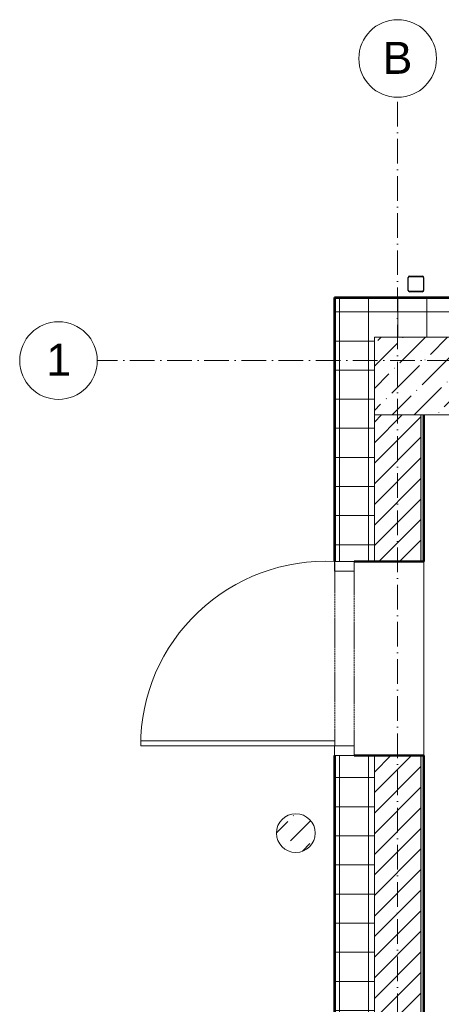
# Model space of a CAD drawing. Header units: millimetres. Extents: x -175722 to -110961, y 52375 to 104640.
# Tile 69 of 146: x -156491 to -156273, y 80953 to 81460. Entities that reach past the tile are written whole.
import ezdxf

# ---------------------------------------------------------------- set-up
doc = ezdxf.new("R2010")
doc.units = ezdxf.units.MM
doc.linetypes.add('Linia siatki', pattern=[19.05, 12.7, -3.175, 0, -3.175])
doc.linetypes.add('Przerywana gęsta', pattern=[4, 2, -2])
for name, color, linetype, lineweight in [('A-DOOR', 31, 'Continuous', 5), ('A-DOOR-FRAM', 31, 'Continuous', 18), ('A-DOOR-HDLN', 31, 'Przerywana gęsta', 18), ('A-FLOR', 192, 'Continuous', 5), ('A-GENM', 13, 'Continuous', 5), ('A-WALL', 113, 'Continuous', 5), ('A-WALL-PATT', 111, 'Continuous', 50), ('S-COLS', 52, 'Continuous', 5), ('S-GRID', 1, 'Continuous', 5), ('S-GRID-IDEN', 1, 'Continuous', 5)]:
    doc.layers.add(name, color=color, linetype=linetype, lineweight=lineweight)
doc.styles.add('Arial_2', font='arial.ttf', dxfattribs={"height": 100})
pattern_1 = [(37.5, (-124135.7194, 82209.6026), (-0.2031655, 6.2155416), [0.1676, -4.7356, 0.1676, -5.3162, -5.2419]), (37.5, (-124135.7194, 82209.6026), (-0.2031655, 6.2155416), [-10.3871, 0.1676, -5.0743]), (7.5, (-124135.719, 82209.603), (5.7089758, 9.103654), [0.1676, -2.4775, 0.1676, -4.2517, -1.6935]), (7.5, (-124135.719, 82209.603), (5.7089758, 9.103654), [-7.0645, 0.1676, -1.5259]), (327.5, (-124139.687, 82209.6026), (10.0456335, 0.0182419), [0.1676, -1.4453, 0.1676, -5.6388, -7.5806]), (327.5, (-124139.687, 82209.6026), (10.0456335, 0.0182419), [-7.4193, 0.1676, -7.413]), (317.5, (-124139.687, 82209.603), (9.697195, 2.831187), [0.1676, -0.6388, 0.1676, -3.6388, -4.3548]), (317.5, (-124139.687, 82209.603), (9.697195, 2.831187), [-4.6129, 0.1676, -4.1872])]
pattern_2 = [(0, (-124135.72, 82209.603), (0, 15), []), (90, (-124135.72, 82209.603), (-15, 9e-16), [])]

# ---------------------------------------------------------------- blocks, each defined once
blk = doc.blocks.new('Drzwi jednoskrzydlowe - DZ 90x200 EI30-2460156-PARTER')
at = {"layer": 'A-DOOR'}
for p, q in [((-369.4, 1179.5), (-394.4, 1179.5)), ((-394.4, 1179.5), (-394.4, 179.5)), ((-369.4, 179.5), (-369.4, 1179.5)), ((-394.4, 179.5), (-369.4, 179.5))]:
    blk.add_line(p, q, dxfattribs=at)
blk.add_arc((-394.4, 228.9), 950.6, 357.0238, 90, dxfattribs=at)
at = {"layer": 'A-DOOR-FRAM'}
for p, q in [((-395, 180), (-445, 180)), ((-445, 180), (-445, 80)), ((-395, 80), (-395, 180)), ((555, 180), (505, 180)), ((505, 180), (505, 80)), ((555, 80), (555, 180)), ((-445, 80), (-395, 80)), ((505, 80), (555, 80))]:
    blk.add_line(p, q, dxfattribs=at)
at = {"layer": 'A-DOOR-HDLN'}
for p, q in [((-394.4, 179.5), (555, 179.5)), ((-395, 80), (505, 80))]:
    blk.add_line(p, q, dxfattribs=at)
blk = doc.blocks.new('Galeco_STAL2_-_System_rynnowy_-_Rura_spustowa - Rura spustowa-2485265-PARTER')
at = {"layer": 'A-GENM', "lineweight": 25}
for p, q in [((-266884.4, 43033.4), (-266884.4, 43099.4)), ((-266878.2, 43105.6), (-266812.2, 43105.6)), ((-266806, 43099.4), (-266806, 43033.4)), ((-266812.2, 43027.2), (-266878.2, 43027.2))]:
    blk.add_line(p, q, dxfattribs=at)
for centre, radius, start, end in [((-266877.2, 43098.4), 8, 90, 180), ((-266878.2, 43099.4), 6.2, 90, 180), ((-266813.2, 43098.4), 8, 0, 90), ((-266812.2, 43099.4), 6.2, 0, 90), ((-266877.2, 43034.4), 8, 180, 270), ((-266878.2, 43033.4), 6.2, 180, 270), ((-266813.2, 43034.4), 8, 270, 0), ((-266812.2, 43033.4), 6.2, 270, 0)]:
    blk.add_arc(centre, radius, start, end, dxfattribs=at)
blk = doc.blocks.new('Galeco STAL2 - Obejma - Galeco STAL2 - Obejma-2484166-PARTER')
at = {"layer": 'A-GENM'}
for p, q in [((-40.8, -32), (-40.8, 32)), ((-40, 32), (-40, -32)), ((-32, 40.8), (32, 40.8)), ((32, 40), (-32, 40)), ((40, -32), (40, 32)), ((40.8, 32), (40.8, -32)), ((-32, -40), (32, -40)), ((32, -40.8), (-32, -40.8))]:
    blk.add_line(p, q, dxfattribs=at)
for centre, radius, start, end in [((-32, 32), 8.8, 90, 180), ((-32, 32), 8.8, 90, 180), ((-32, 32), 8, 90, 180), ((-32, 32), 8, 90, 180), ((32, 32), 8.8, 360, 90), ((32, 32), 8.8, 360, 90), ((32, 32), 8, 0, 90), ((32, 32), 8, 0, 90), ((-32, -32), 8.8, 180, 270), ((-32, -32), 8.8, 180, 270), ((-32, -32), 8, 180, 270), ((-32, -32), 8, 180, 270), ((32, -32), 8, 270, 360), ((32, -32), 8.8, 270, 360), ((32, -32), 8, 270, 360), ((32, -32), 8.8, 270, 360)]:
    blk.add_arc(centre, radius, start, end, dxfattribs=at)
blk = doc.blocks.new('Galeco STAL2 - Obejma - Galeco STAL2 - Obejma-V1-PARTER')
at = {"layer": 'A-GENM'}
for centre, radius, start, end in [((-32, 32), 8.8, 90, 180), ((-32, 32), 8.8, 90, 180), ((-32, 32), 8, 105, 165), ((-32, 32), 8, 105, 165), ((32, 32), 8.8, 360, 90), ((32, 32), 8.8, 360, 90), ((32, 32), 8, 15, 75), ((32, 32), 8, 15, 75), ((-32, -32), 8.8, 180, 270), ((-32, -32), 8.8, 180, 270), ((-32, -32), 8, 195, 255), ((-32, -32), 8, 195, 255), ((32, -32), 8.8, 270, 360), ((32, -32), 8.8, 270, 360), ((32, -32), 8, 285, 345), ((32, -32), 8, 285, 345)]:
    blk.add_arc(centre, radius, start, end, dxfattribs=at)
blk = doc.blocks.new('SŁUP ŻELBETOWY O PRZEKROJU OKRĄGŁYM - 20-2489965-PARTER')
at = {"layer": 'S-COLS'}
h = blk.add_hatch(dxfattribs=at)
h.set_pattern_fill('FP_6', color=1, style=0, pattern_type=2)
h.set_pattern_definition([(45, (280639.35, -40236.44), (42.768647, 156.8179), [201.613, -40.323, 1.676, -38.646])])
h.paths.add_polyline_path([(17.4, -98.5), (50, -86.6), (76.6, -64.3), (94, -34.2), (100, 0), (94, 34.2), (76.6, 64.3), (50, 86.6), (17.4, 98.5), (-17.4, 98.5), (-50, 86.6), (-76.6, 64.3), (-94, 34.2), (-100, 0), (-94, -34.2), (-76.6, -64.3), (-50, -86.6), (-17.4, -98.5)])
at = {"layer": 'S-COLS', "color": 10, "lineweight": 18}
for start, end in [(360, 180), (180, 360)]:
    blk.add_arc((0, 0), 100, start, end, dxfattribs=at)
blk = doc.blocks.new('SŁUP ŻELBETOWY O PRZEKROJU PROSTOKĄTNYM - 40x40 2-2502691-PARTER')
at = {"layer": 'S-COLS'}
h = blk.add_hatch(dxfattribs=at)
h.set_pattern_fill('FP_7', color=1, style=0, pattern_type=2)
h.set_pattern_definition([(45, (280034.35, -42591.44), (42.768647, 156.8179), [201.613, -40.323, 1.676, -38.646])])
h.paths.add_polyline_path([(200, -200), (200, 200), (-200, 200), (-200, -200)])
at = {"layer": 'S-COLS', "color": 10, "lineweight": 18}
for p, q in [((200, 200), (-200, 200)), ((-200, 200), (-200, -200)), ((200, -200), (200, 200)), ((-200, -200), (200, -200))]:
    blk.add_line(p, q, dxfattribs=at)
blk = doc.blocks.new('Siatka - 4 mm-108067-PARTER')
at = {"layer": 'S-GRID-IDEN'}
blk.add_circle((0, 0), 4, dxfattribs=at)
blk = doc.blocks.new('1')
at = {"layer": 'A-WALL-PATT', "lineweight": 5}
h = blk.add_hatch(dxfattribs=at)
h.set_pattern_fill('FP_1', color=256, scale=0.1, style=0, pattern_type=2)
h.set_pattern_definition(pattern_1)
h.paths.add_polyline_path([(-152074.65, 86508.75), (-152074.65, 86509.25), (-152179.65, 86509.25), (-152179.65, 86508.75), (-152179.15, 86508.75)])
h.paths.add_polyline_path([(-150288.15, 86508.75), (-150288.15, 86509.25), (-150793.65, 86509.25), (-150793.65, 86508.75), (-150301, 86508.75)])
h.paths.add_polyline_path([(-151479.65, 86508.75), (-151479.65, 86509.25), (-151619.65, 86509.25), (-151619.65, 86508.75)])
h.paths.add_polyline_path([(-150923.65, 86508.75), (-150923.65, 86509.25), (-151024.65, 86509.25), (-151024.65, 86508.75)])
h = blk.add_hatch(dxfattribs=at)
h.set_pattern_fill('FP_1', color=256, scale=0.1, style=0, pattern_type=2)
h.set_pattern_definition(pattern_1)
h.paths.add_polyline_path([(-152179.65, 84717.25), (-152179.15, 84717.25), (-152179.15, 86273.18), (-152179.65, 86273.18), (-152179.65, 84789.53)])
h.paths.add_polyline_path([(-152179.65, 86373.18), (-152179.15, 86373.18), (-152179.15, 86508.75), (-152179.65, 86508.75), (-152179.65, 86463.25)])
h = blk.add_hatch(dxfattribs=at)
h.set_pattern_fill('FP_2', color=256, scale=0.1, style=0, pattern_type=2)
h.set_pattern_definition(pattern_2)
h.paths.add_polyline_path([(-150923.65, 86488.75), (-150923.65, 86508.75), (-151024.65, 86508.75), (-151024.65, 86488.75), (-150935.15, 86488.75)])
h.paths.add_polyline_path([(-150332.15, 86488.75), (-150308.15, 86488.75), (-150308.15, 86508.75), (-150793.65, 86508.75), (-150793.65, 86488.75), (-150333.65, 86488.75)])
h.paths.add_polyline_path([(-152159.15, 86488.75), (-152074.65, 86488.75), (-152074.65, 86508.75), (-152179.15, 86508.75), (-152179.15, 86488.75)])
h.paths.add_polyline_path([(-151479.65, 86488.75), (-151479.65, 86508.75), (-151619.65, 86508.75), (-151619.65, 86488.75), (-151534.65, 86488.75)])
h = blk.add_hatch(dxfattribs=at)
h.set_pattern_fill('FP_2', color=256, scale=0.1, style=0, pattern_type=2)
h.set_pattern_definition(pattern_2)
h.paths.add_polyline_path([(-152179.15, 84717.75), (-152159.15, 84717.75), (-152159.15, 86273.18), (-152179.15, 86273.18), (-152179.15, 84737.75)])
h.paths.add_polyline_path([(-152159.15, 86373.18), (-152159.15, 86488.75), (-152179.15, 86488.75), (-152179.15, 86373.18), (-152169.65, 86373.18)])
h = blk.add_hatch(dxfattribs=at)
h.set_pattern_fill('FP_3', color=256, scale=0.1, style=0, pattern_type=2)
h.set_pattern_definition([(45, (-124135.7194, 82209.603), (-5.3033009, 5.3033009), [])])
h.paths.add_polyline_path([(-152153.91, 84777.75), (-152135.15, 84777.75), (-152135.15, 85312.91), (-152159.15, 85312.91), (-152159.15, 84777.75)])
h.paths.add_polyline_path([(-152135.15, 85337.91), (-152135.15, 85888.58), (-152159.15, 85888.58), (-152159.15, 85337.91), (-152144.3, 85337.91)])
h.paths.add_polyline_path([(-152135.15, 85913.58), (-152135.15, 86273.18), (-152159.15, 86273.18), (-152159.15, 85913.58), (-152153.44, 85913.58)])
h.paths.add_polyline_path([(-152135.15, 86373.18), (-152135.15, 86448.75), (-152159.15, 86448.75), (-152159.15, 86373.18)])
h = blk.add_hatch(dxfattribs=at)
h.set_pattern_fill('FP_1', color=256, scale=0.1, style=0, pattern_type=2)
h.set_pattern_definition(pattern_1)
h.paths.add_polyline_path([(-152133.67, 84777.75), (-152133.65, 84777.75), (-152133.65, 85312.91), (-152135.15, 85312.91), (-152135.15, 84777.75)])
h.paths.add_polyline_path([(-152133.65, 85337.91), (-152133.65, 85888.58), (-152135.15, 85888.58), (-152135.15, 85337.91), (-152134.23, 85337.91)])
h.paths.add_polyline_path([(-152133.65, 85913.58), (-152133.65, 86273.18), (-152135.15, 86273.18), (-152135.15, 85913.58), (-152134.8, 85913.58)])
h.paths.add_polyline_path([(-152135.15, 86373.18), (-152133.65, 86373.18), (-152133.65, 86448.75), (-152135.15, 86448.75)])
at = {"layer": 'A-FLOR'}
blk.add_line((-152133.65, 86373.18), (-152133.65, 86273.18), dxfattribs=at)
at = {"layer": 'A-WALL', "lineweight": 50}
for p, q in [((-152074.65, 86509.25), (-152179.65, 86509.25)), ((-152179.65, 86509.25), (-152179.65, 86373.18)), ((-152133.65, 86373.18), (-152133.65, 86448.75)), ((-152169.65, 86373.18), (-152133.65, 86373.18)), ((-152179.65, 86273.18), (-152179.65, 84717.25)), ((-152133.65, 86273.18), (-152169.65, 86273.18)), ((-152133.65, 85913.58), (-152133.65, 86273.18))]:
    blk.add_line(p, q, dxfattribs=at)
at = {"layer": 'A-WALL'}
for p, q in [((-152074.65, 86508.75), (-152179.15, 86508.75)), ((-152179.15, 86508.75), (-152179.15, 86373.18)), ((-152159.15, 86448.75), (-152159.15, 86373.18)), ((-152135.15, 86448.75), (-152135.15, 86373.18)), ((-152179.15, 86273.18), (-152179.15, 84717.75)), ((-152159.15, 86273.18), (-152159.15, 85913.58)), ((-152135.15, 86273.18), (-152135.15, 85913.58))]:
    blk.add_line(p, q, dxfattribs=at)
at = {"layer": 'S-GRID', "linetype": 'Linia siatki'}
for p, q in [((-152147.15, 84663.31), (-152147.15, 86612.42)), ((-150146.78, 86476.75), (-152301.95, 86476.75))]:
    blk.add_line(p, q, dxfattribs=at)
at = {"layer": 'A-DOOR-FRAM', "lineweight": 5, "xscale": 0.1, "yscale": 0.1, "zscale": 0.1, "rotation": 90}
blk.add_blockref('Drzwi jednoskrzydlowe - DZ 90x200 EI30-2460156-PARTER', (-152161.65, 86317.68), dxfattribs=at)
at = {"layer": 'A-GENM', "extrusion": (0, 0, -1), "xscale": 0.1, "yscale": 0.1, "zscale": 0.1, "rotation": 270.0000000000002}
for name in ['Galeco STAL2 - Obejma - Galeco STAL2 - Obejma-2484166-PARTER', 'Galeco STAL2 - Obejma - Galeco STAL2 - Obejma-V1-PARTER']:
    blk.add_blockref(name, (152137.73, 86516.25), dxfattribs=at)
at = {"layer": 'A-GENM', "lineweight": 25, "xscale": 0.1, "yscale": 0.1, "zscale": 0.1}
blk.add_blockref('Galeco_STAL2_-_System_rynnowy_-_Rura_spustowa - Rura spustowa-2485265-PARTER', (-125453.21, 82209.6), dxfattribs=at)
at = {"layer": 'S-COLS', "color": 10, "lineweight": 18, "xscale": 0.1, "yscale": 0.1, "zscale": 0.1}
for name, p in [('SŁUP ŻELBETOWY O PRZEKROJU PROSTOKĄTNYM - 40x40 2-2502691-PARTER', (-152139.15, 86468.75)), ('SŁUP ŻELBETOWY O PRZEKROJU OKRĄGŁYM - 20-2489965-PARTER', (-152199.65, 86233.25))]:
    blk.add_blockref(name, p, dxfattribs=at)
at = {"layer": 'S-GRID-IDEN', "xscale": 4.999999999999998, "yscale": 4.999999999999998, "zscale": 4.999999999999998}
blk.add_blockref('Siatka - 4 mm-108067-PARTER', (-152147.15, 86632.42), dxfattribs=at)
at = {"layer": 'S-GRID-IDEN', "xscale": 4.999999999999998, "yscale": 4.999999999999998, "zscale": 4.999999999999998, "rotation": 89.99999999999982}
blk.add_blockref('Siatka - 4 mm-108067-PARTER', (-152321.95, 86476.75), dxfattribs=at)
at = {"layer": 'S-GRID-IDEN', "char_height": 16.5, "attachment_point": 1, "style": 'Arial_2'}
for s, insert, width in [('\\fArial|b0|i0|c238|p34|;B', (-152154.94, 86641.01), 18.4388), ('\\fArial|b0|i0|c238|p34|;1', (-152328.27, 86485.46), 15.2321)]:
    blk.add_mtext(s, dxfattribs=dict(at, insert=insert, width=width))

msp = doc.modelspace()

# ---------------------------------------------------------------- block references
msp.add_blockref('1', (-4148.58187, -5192.22609))

doc.saveas('drawing.dxf')
